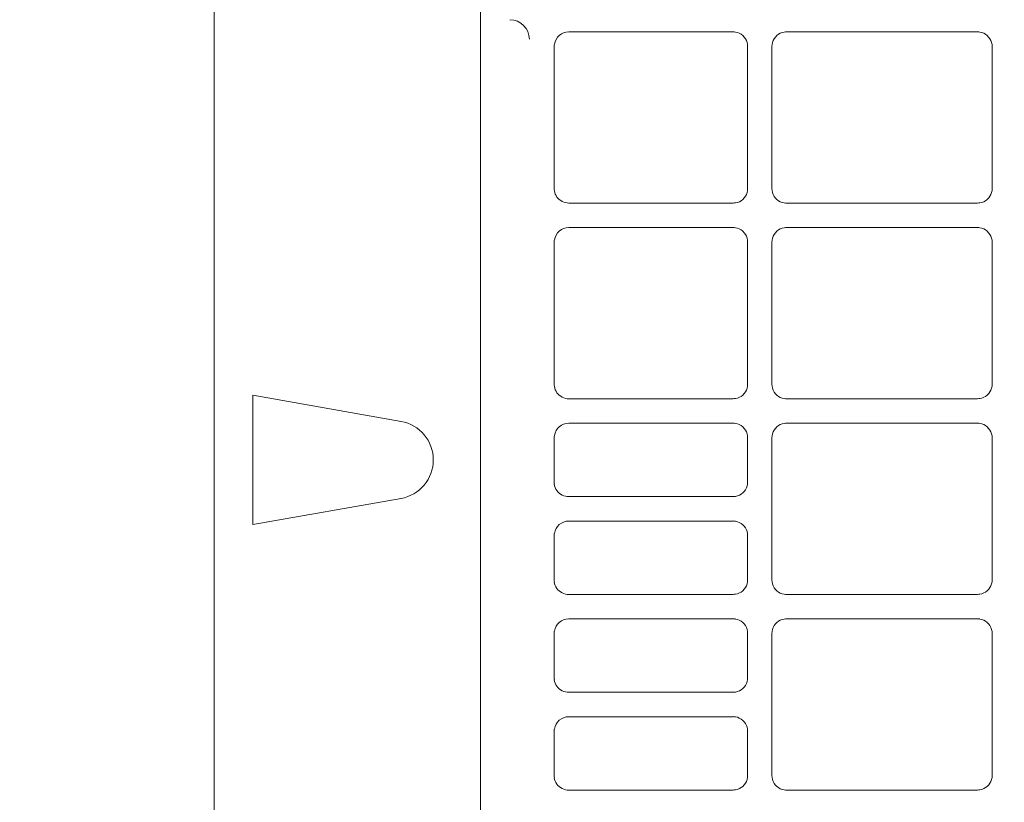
# Model space of a CAD drawing. Header units: millimetres. Extents: x -3034 to 546681, y -100001 to 133386.
# Tile 129 of 173: x 101659 to 101760, y -18121 to -18041. Entities that reach past the tile are written whole.
import ezdxf

# ---------------------------------------------------------------- set-up
doc = ezdxf.new("R2010")
doc.units = ezdxf.units.MM
doc.linetypes.add('ACAD_ISO03W100', pattern=[150, 60, -90])
doc.layers.get('Defpoints').update_dxf_attribs({"color": 252})
for name, color, linetype in [('___INST__AR_podstawy', 3, 'Continuous'), ('DETAIL', 5, 'Continuous'), ('ELEK CIENKIE', 80, 'Continuous'), ('ELEK ODGROMÓWKA', 214, 'Continuous')]:
    doc.layers.add(name, color=color, linetype=linetype)
doc.layers.add('I_WYMIARY', color=6, linetype='Continuous', lineweight=18)
doc.styles.add('DETALE1_100', font='arial.ttf', dxfattribs={"width": 0.6, "height": 200})
doc.dimstyles.new('Detale 1_100', dxfattribs={"dimscale": 0.12, "dimtxt": 250, "dimasz": 20, "dimexe": 50, "dimexo": 0, "dimgap": 30, "dimtad": 1, "dimdec": 1, "dimlfac": 0.1, "dimzin": 9, "dimdsep": 46, "dimtxsty": 'DETALE1_100', "dimblk1": 'DIM_KRESKA_', "dimblk2": 'DIM_KRESKA_', "dimsah": 1, "dimcen": 0, "dimse1": 1, "dimse2": 1, "dimclrd": 256, "dimclre": 256, "dimclrt": 256, "dimadec": 0, "dimazin": 0, "dimtfac": 0.01, "dimtdec": 1, "dimtix": 1, "dimtofl": 0, "dimtmove": 0, "dimatfit": 3, "dimfxl": 1, "dimtolj": 1, "dimtzin": 12, "dimlwd": -1, "dimarcsym": 0})

# ---------------------------------------------------------------- blocks, each defined once
blk = doc.blocks.new('iglice')
at = {"layer": 'ELEK CIENKIE', "color": 80, "linetype": 'ACAD_ISO03W100', "ltscale": 3}
blk.add_circle((-5706.4, 7322.5), 4350, dxfattribs=at)
blk = doc.blocks.new('wentDACH')
at = {"layer": 'DETAIL', "color": 8, "linetype": 'Continuous', "lineweight": 9}
for p, q in [((-84355.52, 25059.55), (-84355.52, 25700.64)), ((-84328.27, 25272.04), (-84328.27, 25488.14)), ((-84302.45, 25358.84), (-84319.25, 25358.84)), ((-84302.22, 25358.82), (-84302.01, 25358.78)), ((-84302.01, 25358.78), (-84301.82, 25358.7)), ((-84301.82, 25358.7), (-84301.63, 25358.6)), ((-84301.63, 25358.6), (-84301.46, 25358.47)), ((-84301.46, 25358.47), (-84301.31, 25358.32)), ((-84301.31, 25358.32), (-84301.19, 25358.15)), ((-84298.25, 25358.15), (-84298.13, 25358.32)), ((-84298.13, 25358.32), (-84297.98, 25358.47)), ((-84297.98, 25358.47), (-84297.81, 25358.6)), ((-84297.81, 25358.6), (-84297.62, 25358.7)), ((-84297.62, 25358.7), (-84297.43, 25358.78)), ((-84297.43, 25358.78), (-84297.22, 25358.82)), ((-84277.45, 25358.84), (-84296.99, 25358.84)), ((-84277.22, 25358.82), (-84277.01, 25358.78)), ((-84277.01, 25358.78), (-84276.82, 25358.7)), ((-84276.82, 25358.7), (-84276.63, 25358.6)), ((-84276.63, 25358.6), (-84276.46, 25358.47)), ((-84276.46, 25358.47), (-84276.32, 25358.32)), ((-84276.32, 25358.32), (-84276.19, 25358.15)), ((-84320.74, 25357.35), (-84320.74, 25342.84)), ((-84301.19, 25358.15), (-84301.09, 25357.96)), ((-84301.09, 25357.96), (-84301.02, 25357.76)), ((-84301.02, 25357.76), (-84300.97, 25357.55)), ((-84300.97, 25357.55), (-84300.96, 25357.34)), ((-84300.96, 25342.84), (-84300.96, 25357.34)), ((-84298.48, 25357.35), (-84298.47, 25357.56)), ((-84298.48, 25357.35), (-84298.48, 25342.83)), ((-84298.47, 25357.56), (-84298.42, 25357.77)), ((-84298.42, 25357.77), (-84298.35, 25357.97)), ((-84298.35, 25357.97), (-84298.25, 25358.15)), ((-84276.19, 25358.15), (-84276.09, 25357.96)), ((-84276.09, 25357.96), (-84276.02, 25357.76)), ((-84276.02, 25357.76), (-84275.97, 25357.55)), ((-84275.97, 25357.55), (-84275.96, 25357.34)), ((-84275.96, 25342.84), (-84275.96, 25357.34)), ((-84301.09, 25342.23), (-84301.19, 25342.04)), ((-84301.02, 25342.43), (-84301.09, 25342.23)), ((-84300.97, 25342.63), (-84301.02, 25342.43)), ((-84300.96, 25342.84), (-84300.97, 25342.63)), ((-84298.47, 25342.62), (-84298.48, 25342.83)), ((-84298.42, 25342.42), (-84298.47, 25342.62)), ((-84298.35, 25342.22), (-84298.42, 25342.42)), ((-84298.25, 25342.03), (-84298.35, 25342.22)), ((-84276.09, 25342.23), (-84276.19, 25342.04)), ((-84276.02, 25342.42), (-84276.09, 25342.23)), ((-84275.97, 25342.63), (-84276.02, 25342.42)), ((-84275.96, 25342.84), (-84275.97, 25342.63)), ((-84319.25, 25341.34), (-84302.45, 25341.34)), ((-84302.01, 25341.41), (-84302.22, 25341.36)), ((-84301.81, 25341.49), (-84302.01, 25341.41)), ((-84301.63, 25341.59), (-84301.81, 25341.49)), ((-84301.46, 25341.72), (-84301.63, 25341.59)), ((-84301.31, 25341.87), (-84301.46, 25341.72)), ((-84301.19, 25342.04), (-84301.31, 25341.87)), ((-84298.13, 25341.86), (-84298.25, 25342.03)), ((-84297.98, 25341.71), (-84298.13, 25341.86)), ((-84297.81, 25341.59), (-84297.98, 25341.71)), ((-84297.63, 25341.48), (-84297.81, 25341.59)), ((-84297.43, 25341.41), (-84297.63, 25341.48)), ((-84297.22, 25341.36), (-84297.43, 25341.41)), ((-84296.99, 25341.34), (-84277.45, 25341.34)), ((-84277.01, 25341.41), (-84277.22, 25341.36)), ((-84276.81, 25341.49), (-84277.01, 25341.41)), ((-84276.63, 25341.59), (-84276.81, 25341.49)), ((-84276.46, 25341.72), (-84276.63, 25341.59)), ((-84276.31, 25341.87), (-84276.46, 25341.72)), ((-84276.19, 25342.04), (-84276.31, 25341.87)), ((-84302.45, 25338.84), (-84319.25, 25338.84)), ((-84302.22, 25338.83), (-84302.01, 25338.78)), ((-84302.01, 25338.78), (-84301.82, 25338.7)), ((-84301.82, 25338.7), (-84301.63, 25338.6)), ((-84301.63, 25338.6), (-84301.46, 25338.47)), ((-84301.46, 25338.47), (-84301.31, 25338.32)), ((-84301.31, 25338.32), (-84301.19, 25338.15)), ((-84301.19, 25338.15), (-84301.09, 25337.96)), ((-84298.35, 25337.97), (-84298.25, 25338.15)), ((-84298.25, 25338.15), (-84298.13, 25338.32)), ((-84298.13, 25338.32), (-84297.98, 25338.47)), ((-84297.98, 25338.47), (-84297.81, 25338.6)), ((-84297.81, 25338.6), (-84297.62, 25338.7)), ((-84297.62, 25338.7), (-84297.43, 25338.78)), ((-84297.43, 25338.78), (-84297.22, 25338.83)), ((-84277.45, 25338.84), (-84296.99, 25338.84)), ((-84277.22, 25338.83), (-84277.01, 25338.78)), ((-84277.01, 25338.78), (-84276.82, 25338.7)), ((-84276.82, 25338.7), (-84276.63, 25338.6)), ((-84276.63, 25338.6), (-84276.46, 25338.47)), ((-84276.46, 25338.47), (-84276.32, 25338.32)), ((-84276.32, 25338.32), (-84276.19, 25338.15)), ((-84276.19, 25338.15), (-84276.09, 25337.96)), ((-84320.74, 25337.35), (-84320.74, 25322.84)), ((-84301.09, 25337.96), (-84301.02, 25337.76)), ((-84301.02, 25337.76), (-84300.97, 25337.55)), ((-84300.97, 25337.55), (-84300.96, 25337.34)), ((-84300.96, 25322.84), (-84300.96, 25337.34)), ((-84298.48, 25337.35), (-84298.47, 25337.56)), ((-84298.48, 25337.35), (-84298.48, 25322.83)), ((-84298.47, 25337.56), (-84298.42, 25337.77)), ((-84298.42, 25337.77), (-84298.35, 25337.97)), ((-84276.09, 25337.96), (-84276.02, 25337.76)), ((-84276.02, 25337.76), (-84275.97, 25337.55)), ((-84275.97, 25337.55), (-84275.96, 25337.34)), ((-84275.96, 25322.84), (-84275.96, 25337.34)), ((-84301.19, 25322.04), (-84301.31, 25321.87)), ((-84301.09, 25322.23), (-84301.19, 25322.04)), ((-84301.02, 25322.43), (-84301.09, 25322.23)), ((-84300.97, 25322.63), (-84301.02, 25322.43)), ((-84300.96, 25322.84), (-84300.97, 25322.63)), ((-84298.47, 25322.62), (-84298.48, 25322.83)), ((-84298.42, 25322.42), (-84298.47, 25322.62)), ((-84298.35, 25322.22), (-84298.42, 25322.42)), ((-84298.25, 25322.03), (-84298.35, 25322.22)), ((-84298.13, 25321.86), (-84298.25, 25322.03)), ((-84276.19, 25322.04), (-84276.31, 25321.87)), ((-84276.09, 25322.23), (-84276.19, 25322.04)), ((-84276.02, 25322.43), (-84276.09, 25322.23)), ((-84275.97, 25322.63), (-84276.02, 25322.43)), ((-84275.96, 25322.84), (-84275.97, 25322.63)), ((-84351.56, 25308.48), (-84351.56, 25321.7)), ((-84351.56, 25321.7), (-84336.4, 25319.03)), ((-84319.25, 25321.34), (-84302.45, 25321.34)), ((-84302.01, 25321.41), (-84302.22, 25321.36)), ((-84301.81, 25321.49), (-84302.01, 25321.41)), ((-84301.63, 25321.59), (-84301.81, 25321.49)), ((-84301.46, 25321.72), (-84301.63, 25321.59)), ((-84301.31, 25321.87), (-84301.46, 25321.72)), ((-84297.98, 25321.71), (-84298.13, 25321.86)), ((-84297.81, 25321.59), (-84297.98, 25321.71)), ((-84297.63, 25321.48), (-84297.81, 25321.59)), ((-84297.43, 25321.41), (-84297.63, 25321.48)), ((-84297.23, 25321.36), (-84297.43, 25321.41)), ((-84296.99, 25321.34), (-84277.45, 25321.34)), ((-84277.01, 25321.41), (-84277.22, 25321.36)), ((-84276.81, 25321.49), (-84277.01, 25321.41)), ((-84276.63, 25321.59), (-84276.81, 25321.49)), ((-84276.46, 25321.72), (-84276.63, 25321.59)), ((-84276.31, 25321.87), (-84276.46, 25321.72)), ((-84302.45, 25318.84), (-84319.25, 25318.84)), ((-84302.22, 25318.83), (-84302.01, 25318.78)), ((-84302.01, 25318.78), (-84301.82, 25318.7)), ((-84301.82, 25318.7), (-84301.63, 25318.6)), ((-84301.63, 25318.6), (-84301.46, 25318.47)), ((-84301.46, 25318.47), (-84301.32, 25318.32)), ((-84301.32, 25318.32), (-84301.19, 25318.15)), ((-84301.19, 25318.15), (-84301.09, 25317.96)), ((-84298.35, 25317.97), (-84298.25, 25318.15)), ((-84298.25, 25318.15), (-84298.12, 25318.32)), ((-84298.12, 25318.32), (-84297.98, 25318.47)), ((-84297.98, 25318.47), (-84297.81, 25318.6)), ((-84297.81, 25318.6), (-84297.62, 25318.7)), ((-84297.62, 25318.7), (-84297.43, 25318.78)), ((-84297.43, 25318.78), (-84297.22, 25318.83)), ((-84277.45, 25318.84), (-84296.99, 25318.84)), ((-84277.22, 25318.83), (-84277.01, 25318.78)), ((-84277.01, 25318.78), (-84276.82, 25318.7)), ((-84276.82, 25318.7), (-84276.63, 25318.6)), ((-84276.63, 25318.6), (-84276.46, 25318.47)), ((-84276.46, 25318.47), (-84276.32, 25318.32)), ((-84276.32, 25318.32), (-84276.19, 25318.15)), ((-84276.19, 25318.15), (-84276.09, 25317.96)), ((-84320.74, 25317.35), (-84320.74, 25312.84)), ((-84301.09, 25317.96), (-84301.02, 25317.76)), ((-84301.02, 25317.76), (-84300.97, 25317.55)), ((-84300.97, 25317.55), (-84300.96, 25317.34)), ((-84300.96, 25312.84), (-84300.96, 25317.34)), ((-84298.48, 25317.35), (-84298.47, 25317.56)), ((-84298.48, 25317.35), (-84298.48, 25302.83)), ((-84298.47, 25317.56), (-84298.42, 25317.77)), ((-84298.42, 25317.77), (-84298.35, 25317.97)), ((-84276.09, 25317.96), (-84276.02, 25317.76)), ((-84276.02, 25317.76), (-84275.97, 25317.56)), ((-84275.97, 25317.56), (-84275.96, 25317.34)), ((-84275.96, 25302.84), (-84275.96, 25317.34)), ((-84301.19, 25312.04), (-84301.31, 25311.87)), ((-84301.09, 25312.23), (-84301.19, 25312.04)), ((-84301.02, 25312.43), (-84301.09, 25312.23)), ((-84300.97, 25312.63), (-84301.02, 25312.43)), ((-84300.96, 25312.84), (-84300.97, 25312.63)), ((-84351.56, 25308.48), (-84336.4, 25311.15)), ((-84319.25, 25311.34), (-84302.45, 25311.34)), ((-84302.01, 25311.41), (-84302.22, 25311.36)), ((-84301.81, 25311.49), (-84302.01, 25311.41)), ((-84301.63, 25311.59), (-84301.81, 25311.49)), ((-84301.46, 25311.72), (-84301.63, 25311.59)), ((-84301.31, 25311.87), (-84301.46, 25311.72)), ((-84302.45, 25308.84), (-84319.25, 25308.84)), ((-84302.22, 25308.83), (-84302.01, 25308.78)), ((-84302.01, 25308.78), (-84301.82, 25308.7)), ((-84301.82, 25308.7), (-84301.63, 25308.6)), ((-84301.63, 25308.6), (-84301.46, 25308.47)), ((-84301.46, 25308.47), (-84301.32, 25308.32)), ((-84301.32, 25308.32), (-84301.19, 25308.15)), ((-84301.19, 25308.15), (-84301.09, 25307.96)), ((-84301.09, 25307.96), (-84301.02, 25307.76)), ((-84320.74, 25307.35), (-84320.74, 25302.84)), ((-84301.02, 25307.76), (-84300.97, 25307.55)), ((-84300.97, 25307.55), (-84300.96, 25307.34)), ((-84300.96, 25302.84), (-84300.96, 25307.34)), ((-84301.19, 25302.04), (-84301.31, 25301.87)), ((-84301.09, 25302.23), (-84301.19, 25302.04)), ((-84301.02, 25302.43), (-84301.09, 25302.23)), ((-84300.97, 25302.63), (-84301.02, 25302.43)), ((-84300.96, 25302.84), (-84300.97, 25302.63)), ((-84298.47, 25302.62), (-84298.48, 25302.83)), ((-84298.42, 25302.42), (-84298.47, 25302.62)), ((-84298.35, 25302.22), (-84298.42, 25302.42)), ((-84298.25, 25302.03), (-84298.35, 25302.22)), ((-84298.13, 25301.86), (-84298.25, 25302.03)), ((-84276.19, 25302.04), (-84276.31, 25301.87)), ((-84276.09, 25302.23), (-84276.19, 25302.04)), ((-84276.02, 25302.43), (-84276.09, 25302.23)), ((-84275.97, 25302.63), (-84276.02, 25302.43)), ((-84275.96, 25302.84), (-84275.97, 25302.63)), ((-84319.25, 25301.34), (-84302.45, 25301.34)), ((-84302.01, 25301.41), (-84302.22, 25301.36)), ((-84301.81, 25301.49), (-84302.01, 25301.41)), ((-84301.63, 25301.59), (-84301.81, 25301.49)), ((-84301.46, 25301.72), (-84301.63, 25301.59)), ((-84301.31, 25301.87), (-84301.46, 25301.72)), ((-84297.98, 25301.71), (-84298.13, 25301.86)), ((-84297.81, 25301.59), (-84297.98, 25301.71)), ((-84297.63, 25301.48), (-84297.81, 25301.59)), ((-84297.43, 25301.41), (-84297.63, 25301.48)), ((-84297.23, 25301.36), (-84297.43, 25301.41)), ((-84296.99, 25301.34), (-84277.45, 25301.34)), ((-84277.01, 25301.41), (-84277.22, 25301.36)), ((-84276.81, 25301.49), (-84277.01, 25301.41)), ((-84276.63, 25301.59), (-84276.81, 25301.49)), ((-84276.46, 25301.72), (-84276.63, 25301.59)), ((-84276.31, 25301.87), (-84276.46, 25301.72)), ((-84302.45, 25298.84), (-84319.25, 25298.84)), ((-84302.22, 25298.83), (-84302.01, 25298.78)), ((-84302.01, 25298.78), (-84301.82, 25298.7)), ((-84301.82, 25298.7), (-84301.63, 25298.6)), ((-84301.63, 25298.6), (-84301.46, 25298.47)), ((-84301.46, 25298.47), (-84301.32, 25298.32)), ((-84301.32, 25298.32), (-84301.19, 25298.15)), ((-84301.19, 25298.15), (-84301.09, 25297.96)), ((-84301.09, 25297.96), (-84301.02, 25297.76)), ((-84298.42, 25297.77), (-84298.35, 25297.97)), ((-84298.35, 25297.97), (-84298.25, 25298.15)), ((-84298.25, 25298.15), (-84298.12, 25298.32)), ((-84298.12, 25298.32), (-84297.98, 25298.47)), ((-84297.98, 25298.47), (-84297.81, 25298.6)), ((-84297.81, 25298.6), (-84297.62, 25298.7)), ((-84297.62, 25298.7), (-84297.43, 25298.78)), ((-84297.43, 25298.78), (-84297.22, 25298.83)), ((-84277.45, 25298.84), (-84296.99, 25298.84)), ((-84277.22, 25298.83), (-84277.01, 25298.78)), ((-84277.01, 25298.78), (-84276.82, 25298.7)), ((-84276.82, 25298.7), (-84276.63, 25298.6)), ((-84276.63, 25298.6), (-84276.46, 25298.47)), ((-84276.46, 25298.47), (-84276.32, 25298.32)), ((-84276.32, 25298.32), (-84276.19, 25298.15)), ((-84276.19, 25298.15), (-84276.09, 25297.96)), ((-84276.09, 25297.96), (-84276.02, 25297.76)), ((-84320.75, 25297.35), (-84320.75, 25292.84)), ((-84301.02, 25297.76), (-84300.97, 25297.56)), ((-84300.97, 25297.56), (-84300.96, 25297.34)), ((-84300.96, 25292.84), (-84300.96, 25297.34)), ((-84298.48, 25297.35), (-84298.47, 25297.56)), ((-84298.48, 25297.35), (-84298.48, 25282.83)), ((-84298.47, 25297.56), (-84298.42, 25297.77)), ((-84276.02, 25297.76), (-84275.97, 25297.56)), ((-84275.97, 25297.56), (-84275.96, 25297.34)), ((-84275.96, 25282.84), (-84275.96, 25297.34)), ((-84300.96, 25292.84), (-84300.97, 25292.63)), ((-84301.31, 25291.87), (-84301.46, 25291.72)), ((-84301.19, 25292.04), (-84301.31, 25291.87)), ((-84301.09, 25292.23), (-84301.19, 25292.04)), ((-84301.02, 25292.43), (-84301.09, 25292.23)), ((-84300.97, 25292.63), (-84301.02, 25292.43)), ((-84319.25, 25291.34), (-84302.45, 25291.34)), ((-84302.01, 25291.41), (-84302.22, 25291.36)), ((-84301.81, 25291.49), (-84302.01, 25291.41)), ((-84301.63, 25291.59), (-84301.81, 25291.49)), ((-84301.46, 25291.72), (-84301.63, 25291.59)), ((-84302.45, 25288.84), (-84319.25, 25288.84)), ((-84302.22, 25288.83), (-84302.01, 25288.78)), ((-84302.01, 25288.78), (-84301.82, 25288.7)), ((-84301.82, 25288.7), (-84301.63, 25288.6)), ((-84301.63, 25288.6), (-84301.46, 25288.47)), ((-84301.46, 25288.47), (-84301.32, 25288.32)), ((-84301.32, 25288.32), (-84301.19, 25288.15)), ((-84301.19, 25288.15), (-84301.09, 25287.96)), ((-84301.09, 25287.96), (-84301.02, 25287.76)), ((-84320.75, 25287.35), (-84320.75, 25282.85)), ((-84301.02, 25287.76), (-84300.97, 25287.56)), ((-84300.97, 25287.56), (-84300.96, 25287.34)), ((-84300.96, 25282.84), (-84300.96, 25287.34)), ((-84300.96, 25282.84), (-84300.97, 25282.63)), ((-84298.47, 25282.62), (-84298.48, 25282.83)), ((-84275.96, 25282.84), (-84275.97, 25282.63)), ((-84301.31, 25281.87), (-84301.46, 25281.72)), ((-84301.19, 25282.04), (-84301.31, 25281.87)), ((-84301.09, 25282.23), (-84301.19, 25282.04)), ((-84301.02, 25282.43), (-84301.09, 25282.23)), ((-84300.97, 25282.63), (-84301.02, 25282.43)), ((-84298.42, 25282.42), (-84298.47, 25282.62)), ((-84298.35, 25282.22), (-84298.42, 25282.42)), ((-84298.25, 25282.03), (-84298.35, 25282.22)), ((-84298.13, 25281.86), (-84298.25, 25282.03)), ((-84297.98, 25281.71), (-84298.13, 25281.86)), ((-84276.31, 25281.87), (-84276.46, 25281.72)), ((-84276.19, 25282.04), (-84276.31, 25281.87)), ((-84276.09, 25282.23), (-84276.19, 25282.04)), ((-84276.02, 25282.43), (-84276.09, 25282.23)), ((-84275.97, 25282.63), (-84276.02, 25282.43)), ((-84319.25, 25281.34), (-84302.45, 25281.34)), ((-84302.01, 25281.41), (-84302.22, 25281.36)), ((-84301.81, 25281.49), (-84302.01, 25281.41)), ((-84301.63, 25281.59), (-84301.81, 25281.49)), ((-84301.46, 25281.72), (-84301.63, 25281.59)), ((-84297.81, 25281.59), (-84297.98, 25281.71)), ((-84297.63, 25281.48), (-84297.81, 25281.59)), ((-84297.43, 25281.41), (-84297.63, 25281.48)), ((-84297.23, 25281.36), (-84297.43, 25281.41)), ((-84296.99, 25281.34), (-84277.45, 25281.34)), ((-84277.01, 25281.41), (-84277.22, 25281.36)), ((-84276.81, 25281.49), (-84277.01, 25281.41)), ((-84276.63, 25281.59), (-84276.81, 25281.49)), ((-84276.46, 25281.72), (-84276.63, 25281.59))]:
    blk.add_line(p, q, dxfattribs=at)
for centre, radius, start, end in [((-84325.28, 25358.09), 2, 0.0071, 90.0069), ((-84319.25, 25357.35), 1.49, 90.0013, 171.1057), ((-84302.45, 25357.35), 1.5, 81.0286, 89.9978), ((-84296.99, 25357.33), 1.51, 90.0022, 98.9279), ((-84277.45, 25357.35), 1.5, 81.0304, 89.9978), ((-84319.23, 25357.35), 1.51, 171.0586, 177.9076), ((-84319.23, 25357.35), 1.51, 177.9077, 179.995), ((-84319.23, 25342.84), 1.51, 179.9959, 188.9272), ((-84319.24, 25342.84), 1.5, 188.8618, 242.9484), ((-84319.25, 25342.84), 1.49, 243.0126, 269.9988), ((-84302.45, 25342.84), 1.49, 270.002, 278.9731), ((-84296.99, 25342.85), 1.51, 261.0692, 269.9981), ((-84277.45, 25342.84), 1.49, 270.002, 278.9713), ((-84319.25, 25337.35), 1.49, 90.0011, 171.1022), ((-84302.45, 25337.35), 1.5, 81.0288, 89.9977), ((-84296.99, 25337.33), 1.51, 90.0022, 98.9276), ((-84277.45, 25337.35), 1.5, 81.0306, 89.9977), ((-84319.23, 25337.35), 1.51, 171.057, 177.9314), ((-84319.24, 25337.35), 1.51, 177.9315, 179.994), ((-84319.23, 25322.84), 1.51, 179.995, 188.9228), ((-84319.24, 25322.84), 1.5, 188.8556, 242.923), ((-84319.25, 25322.83), 1.49, 242.9893, 269.999), ((-84302.45, 25322.84), 1.49, 270.0019, 278.9733), ((-84296.99, 25322.85), 1.51, 261.0689, 269.9981), ((-84277.45, 25322.84), 1.49, 270.0019, 278.9715), ((-84337.1, 25315.09), 4, 280, 80), ((-84319.25, 25317.35), 1.49, 90.001, 171.0985), ((-84302.45, 25317.35), 1.5, 81.029, 89.9977), ((-84296.99, 25317.33), 1.51, 90.0022, 98.9272), ((-84277.45, 25317.35), 1.5, 81.0309, 89.9977), ((-84319.23, 25317.35), 1.51, 171.0553, 177.9523), ((-84319.24, 25317.35), 1.5, 177.9525, 179.993), ((-84319.23, 25312.84), 1.51, 179.9945, 188.9252), ((-84319.25, 25312.84), 1.5, 188.8569, 242.9417), ((-84319.25, 25312.83), 1.49, 243.0091, 270.0002), ((-84302.45, 25312.84), 1.49, 270.003, 278.9743), ((-84319.25, 25307.35), 1.49, 89.9998, 171.0967), ((-84302.45, 25307.35), 1.5, 81.0281, 89.9966), ((-84319.24, 25307.35), 1.51, 171.0544, 177.9557), ((-84319.24, 25307.35), 1.5, 177.9559, 179.9925), ((-84319.23, 25302.84), 1.51, 179.994, 188.9243), ((-84319.25, 25302.84), 1.5, 188.8551, 242.9383), ((-84319.25, 25302.83), 1.49, 243.0067, 269.9992), ((-84302.45, 25302.84), 1.49, 270.0019, 278.9734), ((-84296.99, 25302.85), 1.51, 261.0686, 269.9982), ((-84277.45, 25302.84), 1.49, 270.0019, 278.9716), ((-84319.25, 25297.35), 1.49, 90.0008, 171.0954), ((-84302.45, 25297.35), 1.5, 81.0292, 89.9977), ((-84296.99, 25297.33), 1.51, 90.0022, 98.9269), ((-84277.45, 25297.35), 1.5, 81.0311, 89.9977), ((-84319.24, 25297.35), 1.5, 177.9704, 179.992), ((-84319.24, 25297.35), 1.51, 171.0541, 177.9702), ((-84319.23, 25292.84), 1.51, 179.9935, 188.9237), ((-84319.25, 25292.84), 1.5, 188.8534, 242.9362), ((-84319.25, 25292.83), 1.49, 243.0057, 269.9993), ((-84302.45, 25292.84), 1.49, 270.0019, 278.9735), ((-84319.25, 25287.35), 1.49, 90.0007, 171.093), ((-84302.45, 25287.35), 1.5, 81.0294, 89.9976), ((-84319.24, 25287.35), 1.51, 171.0527, 177.9781), ((-84319.24, 25287.35), 1.5, 177.9783, 179.9915), ((-84319.23, 25282.84), 1.51, 179.993, 188.9231), ((-84319.25, 25282.84), 1.5, 188.8519, 242.9343), ((-84319.25, 25282.83), 1.49, 243.0049, 269.9994), ((-84302.45, 25282.84), 1.49, 270.0019, 278.9735), ((-84296.99, 25282.85), 1.51, 261.0684, 269.9982), ((-84277.45, 25282.84), 1.49, 270.0019, 278.9717)]:
    blk.add_arc(centre, radius, start, end, dxfattribs=at)
blk = doc.blocks.new('DIM_KRESKA_')
for p, q in [((0, 14), (0, -14)), ((-6, 0), (6, 0))]:
    blk.add_line(p, q)
at = {"const_width": 1.2}
blk.add_lwpolyline([(-4.243, -4.243), (4.243, 4.243)], dxfattribs=at)
blk = doc.blocks.new('*D524')
at = {"layer": 'Defpoints', "color": 0}
for p in [(101226.4, -17351.32), (109926.4, -17351.32), (109926.4, -19434.49)]:
    blk.add_point(p, dxfattribs=at)
at = {"layer": 'I_WYMIARY'}
blk.add_line((101228.8, -19434.49), (109924, -19434.49), dxfattribs=at)
at = {"layer": 'I_WYMIARY', "xscale": 2.4, "yscale": 2.4, "zscale": 2.4, "rotation": 180}
blk.add_blockref('DIM_KRESKA_', (101226.4, -19434.49), dxfattribs=at)
at = {"layer": 'I_WYMIARY', "xscale": 2.4, "yscale": 2.4, "zscale": 2.4}
blk.add_blockref('DIM_KRESKA_', (109926.4, -19434.49), dxfattribs=at)
at = {"layer": 'I_WYMIARY', "insert": (105576.4, -19328.7), "char_height": 200, "attachment_point": 5, "style": 'DETALE1_100'}
blk.add_mtext('\\A1;870', dxfattribs=at)

msp = doc.modelspace()

# ---------------------------------------------------------------- block references
at = {"layer": '___INST__AR_podstawy', "color": 210, "lineweight": 40}
msp.add_blockref('wentDACH', (186034.592, -43400.942), dxfattribs=at)
at = {"layer": 'ELEK ODGROMÓWKA'}
msp.add_blockref('iglice', (111335.99, -24243.943), dxfattribs=at)

# ---------------------------------------------------------------- dimensions: what is measured, and where the dimension line sits
at = {"layer": 'I_WYMIARY'}
dim = msp.add_linear_dim(base=(109926.396, -19434.486), p1=(101226.396, -17351.322), p2=(109926.396, -17351.322), dimstyle='Detale 1_100', dxfattribs=at)
dim.commit()
dim.dimension.update_dxf_attribs({"geometry": '*D524', "text_midpoint": (105576.396, -19328.703)})

doc.saveas('drawing.dxf')
